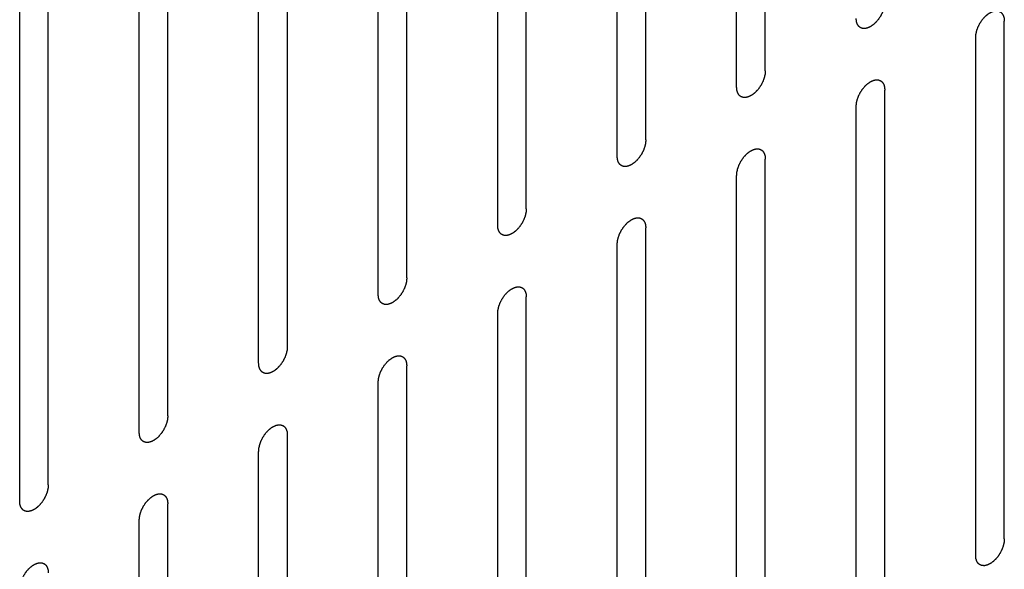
# Model space of a CAD drawing. Header units: inches. Extents: x 5 to 265, y 5 to 171.
# Tile 162 of 212: x 198.47 to 200.3, y 140.74 to 141.76. Entities that reach past the tile are written whole.
import ezdxf

# ---------------------------------------------------------------- set-up
doc = ezdxf.new("R2010")
doc.units = ezdxf.units.IN
doc.header["$LTSCALE"] = 14.96
doc.header["$MEASUREMENT"] = 0
doc.layers.get('0').update_dxf_attribs({"linetype": 'CONTINUOUS'})

msp = doc.modelspace()

# ---------------------------------------------------------------- linework, layer by layer
at = {"color": 7, "linetype": 'Continuous'}
for p, q in [((199.8558, 141.6638), (199.8558, 142.6232)), ((199.8027, 141.6332), (199.8027, 142.5926)), ((199.6344, 141.5361), (199.6344, 142.4955)), ((199.5814, 141.5054), (199.5814, 142.4648)), ((199.4131, 141.4083), (199.4131, 142.3677)), ((199.3601, 141.3777), (199.3601, 142.3371)), ((199.1918, 141.2805), (199.1918, 142.2399)), ((199.1388, 141.2499), (199.1388, 142.2093)), ((198.9705, 141.1527), (198.9705, 142.1121)), ((198.9174, 141.1221), (198.9174, 142.0815)), ((198.7492, 141.0249), (198.7492, 141.9843)), ((198.6961, 140.9943), (198.6961, 141.9537)), ((198.5278, 140.8972), (198.5278, 141.8566)), ((198.4748, 140.8665), (198.4748, 141.8259)), ((200.2984, 140.7967), (200.2984, 141.7561)), ((200.2454, 140.7661), (200.2454, 141.7255)), ((200.0771, 140.6689), (200.0771, 141.6283)), ((200.0241, 140.6383), (200.0241, 141.5977)), ((199.8558, 140.5412), (199.8558, 141.5005)), ((199.8027, 140.5105), (199.8027, 141.4699)), ((199.6344, 140.4134), (199.6344, 141.3728)), ((199.5814, 140.3828), (199.5814, 141.3421)), ((199.4131, 140.2856), (199.4131, 141.245)), ((199.3601, 140.255), (199.3601, 141.2144)), ((199.1918, 140.1578), (199.1918, 141.1172)), ((199.1388, 140.1272), (199.1388, 141.0866)), ((198.9705, 140.03), (198.9705, 140.9894)), ((198.9174, 139.9994), (198.9174, 140.9588)), ((198.7492, 139.9022), (198.7492, 140.8616)), ((198.6961, 139.8716), (198.6961, 140.831))]:
    msp.add_line(p, q, dxfattribs=at)
for points in [[(200.0771, 141.7916), (200.0771, 141.7911), (200.077, 141.7901), (200.0768, 141.7885), (200.0767, 141.7872), (200.0767, 141.7863), (200.0766, 141.7858), (200.0766, 141.7854), (200.0765, 141.785), (200.0764, 141.7844), (200.0762, 141.7835), (200.0758, 141.7821), (200.0755, 141.7807), (200.0753, 141.7798), (200.0752, 141.7792), (200.0751, 141.7788), (200.0749, 141.7784), (200.0747, 141.7778), (200.0744, 141.7769), (200.0739, 141.7755), (200.0734, 141.7741), (200.073, 141.7731), (200.0728, 141.7725), (200.0727, 141.7721), (200.0725, 141.7717), (200.0722, 141.7712), (200.0717, 141.7702), (200.071, 141.7688), (200.0703, 141.7674), (200.0698, 141.7665), (200.0695, 141.7659), (200.0693, 141.7655), (200.0691, 141.7651), (200.0687, 141.7646), (200.0682, 141.7637), (200.0673, 141.7624), (200.0665, 141.7612), (200.0659, 141.7603), (200.0656, 141.7598), (200.0653, 141.7594), (200.065, 141.759), (200.0647, 141.7586), (200.064, 141.7578), (200.063, 141.7567), (200.0621, 141.7555), (200.0614, 141.7547), (200.0611, 141.7543), (200.0608, 141.7539), (200.0605, 141.7536), (200.06, 141.7533), (200.0593, 141.7526), (200.0583, 141.7516), (200.0573, 141.7507), (200.0565, 141.75), (200.0561, 141.7496), (200.0558, 141.7493), (200.0555, 141.7491), (200.0551, 141.7488), (200.0543, 141.7483), (200.0532, 141.7475), (200.0521, 141.7468), (200.0513, 141.7462), (200.0509, 141.7459), (200.0506, 141.7457), (200.0503, 141.7456), (200.0498, 141.7453), (200.0491, 141.745), (200.048, 141.7445), (200.0469, 141.744), (200.0462, 141.7437), (200.0458, 141.7435), (200.0454, 141.7433), (200.0451, 141.7432), (200.0447, 141.7431), (200.044, 141.743), (200.0429, 141.7427), (200.0419, 141.7425), (200.0412, 141.7423), (200.0408, 141.7422), (200.0405, 141.7421), (200.0402, 141.7422), (200.0398, 141.7422), (200.0391, 141.7422), (200.0382, 141.7423), (200.0372, 141.7423), (200.0366, 141.7423), (200.0362, 141.7423), (200.0359, 141.7423), (200.0357, 141.7424), (200.0353, 141.7426), (200.0347, 141.7428), (200.0339, 141.7431), (200.033, 141.7434), (200.0324, 141.7436), (200.0321, 141.7438), (200.0318, 141.7438), (200.0316, 141.744), (200.0313, 141.7442), (200.0309, 141.7446), (200.0302, 141.7452), (200.0295, 141.7458), (200.029, 141.7462), (200.0288, 141.7464), (200.0285, 141.7465), (200.0284, 141.7468), (200.0282, 141.7471), (200.0278, 141.7477), (200.0273, 141.7485), (200.0268, 141.7493), (200.0265, 141.7498), (200.0263, 141.7502), (200.0261, 141.7504), (200.026, 141.7507), (200.0259, 141.7511), (200.0257, 141.7518), (200.0253, 141.7528), (200.025, 141.7538), (200.0248, 141.7545), (200.0247, 141.755), (200.0246, 141.7552), (200.0246, 141.7556), (200.0245, 141.7561), (200.0244, 141.7569), (200.0243, 141.7581), (200.0242, 141.7596), (200.0241, 141.7605), (200.0241, 141.761)], [(200.2454, 141.7255), (200.2454, 141.726), (200.2455, 141.727), (200.2456, 141.7286), (200.2457, 141.7299), (200.2458, 141.7308), (200.2459, 141.7313), (200.2459, 141.7317), (200.246, 141.7321), (200.2461, 141.7327), (200.2463, 141.7336), (200.2466, 141.735), (200.247, 141.7364), (200.2472, 141.7373), (200.2473, 141.7379), (200.2474, 141.7383), (200.2475, 141.7387), (200.2477, 141.7393), (200.2481, 141.7403), (200.2486, 141.7416), (200.2491, 141.743), (200.2495, 141.744), (200.2497, 141.7446), (200.2498, 141.745), (200.25, 141.7454), (200.2503, 141.746), (200.2508, 141.7469), (200.2515, 141.7483), (200.2522, 141.7497), (200.2527, 141.7507), (200.2529, 141.7512), (200.2531, 141.7516), (200.2534, 141.752), (200.2537, 141.7525), (200.2543, 141.7534), (200.2552, 141.7547), (200.256, 141.7559), (200.2566, 141.7568), (200.2569, 141.7573), (200.2571, 141.7577), (200.2574, 141.7581), (200.2578, 141.7585), (200.2585, 141.7593), (200.2594, 141.7605), (200.2604, 141.7616), (200.261, 141.7624), (200.2614, 141.7628), (200.2617, 141.7632), (200.262, 141.7635), (200.2624, 141.7639), (200.2632, 141.7645), (200.2642, 141.7655), (200.2652, 141.7664), (200.2659, 141.7671), (200.2664, 141.7675), (200.2667, 141.7678), (200.267, 141.768), (200.2674, 141.7683), (200.2682, 141.7688), (200.2693, 141.7696), (200.2704, 141.7704), (200.2711, 141.7709), (200.2716, 141.7712), (200.2719, 141.7714), (200.2722, 141.7716), (200.2727, 141.7718), (200.2734, 141.7721), (200.2745, 141.7726), (200.2755, 141.7731), (200.2763, 141.7735), (200.2767, 141.7736), (200.2771, 141.7738), (200.2774, 141.7739), (200.2778, 141.774), (200.2785, 141.7741), (200.2795, 141.7744), (200.2806, 141.7746), (200.2813, 141.7748), (200.2817, 141.7749), (200.282, 141.775), (200.2823, 141.7749), (200.2827, 141.7749), (200.2833, 141.7749), (200.2843, 141.7749), (200.2852, 141.7748), (200.2859, 141.7748), (200.2863, 141.7748), (200.2866, 141.7748), (200.2868, 141.7747), (200.2872, 141.7746), (200.2878, 141.7743), (200.2886, 141.774), (200.2895, 141.7737), (200.2901, 141.7735), (200.2904, 141.7734), (200.2907, 141.7733), (200.2909, 141.7731), (200.2911, 141.7729), (200.2916, 141.7725), (200.2923, 141.7719), (200.293, 141.7713), (200.2935, 141.7709), (200.2937, 141.7707), (200.294, 141.7706), (200.2941, 141.7703), (200.2943, 141.77), (200.2946, 141.7694), (200.2952, 141.7686), (200.2957, 141.7678), (200.296, 141.7673), (200.2962, 141.7669), (200.2964, 141.7667), (200.2965, 141.7664), (200.2966, 141.766), (200.2968, 141.7653), (200.2971, 141.7643), (200.2975, 141.7633), (200.2977, 141.7626), (200.2978, 141.7622), (200.2979, 141.7619), (200.2979, 141.7615), (200.298, 141.761), (200.298, 141.7602), (200.2982, 141.759), (200.2983, 141.7575), (200.2984, 141.7566), (200.2984, 141.7561)], [(199.8558, 141.6638), (199.8557, 141.6633), (199.8556, 141.6623), (199.8555, 141.6607), (199.8554, 141.6594), (199.8553, 141.6585), (199.8553, 141.658), (199.8553, 141.6576), (199.8552, 141.6572), (199.8551, 141.6566), (199.8548, 141.6557), (199.8545, 141.6543), (199.8542, 141.6529), (199.854, 141.652), (199.8539, 141.6514), (199.8538, 141.651), (199.8536, 141.6506), (199.8534, 141.65), (199.8531, 141.6491), (199.8526, 141.6477), (199.852, 141.6463), (199.8517, 141.6453), (199.8515, 141.6448), (199.8514, 141.6443), (199.8511, 141.6439), (199.8509, 141.6434), (199.8504, 141.6424), (199.8497, 141.641), (199.849, 141.6396), (199.8485, 141.6387), (199.8482, 141.6381), (199.848, 141.6377), (199.8478, 141.6373), (199.8474, 141.6368), (199.8468, 141.6359), (199.846, 141.6347), (199.8452, 141.6334), (199.8446, 141.6325), (199.8443, 141.632), (199.844, 141.6316), (199.8437, 141.6313), (199.8433, 141.6308), (199.8427, 141.63), (199.8417, 141.6289), (199.8408, 141.6277), (199.8401, 141.6269), (199.8397, 141.6265), (199.8395, 141.6261), (199.8391, 141.6259), (199.8387, 141.6255), (199.838, 141.6248), (199.837, 141.6238), (199.8359, 141.6229), (199.8352, 141.6222), (199.8348, 141.6218), (199.8345, 141.6215), (199.8342, 141.6213), (199.8337, 141.621), (199.833, 141.6205), (199.8319, 141.6197), (199.8308, 141.619), (199.83, 141.6184), (199.8296, 141.6181), (199.8293, 141.6179), (199.8289, 141.6178), (199.8285, 141.6176), (199.8278, 141.6172), (199.8267, 141.6167), (199.8256, 141.6162), (199.8249, 141.6159), (199.8244, 141.6157), (199.8241, 141.6155), (199.8238, 141.6155), (199.8234, 141.6154), (199.8227, 141.6152), (199.8216, 141.615), (199.8206, 141.6147), (199.8199, 141.6146), (199.8195, 141.6145), (199.8191, 141.6144), (199.8189, 141.6144), (199.8185, 141.6144), (199.8178, 141.6144), (199.8169, 141.6145), (199.8159, 141.6145), (199.8152, 141.6145), (199.8149, 141.6146), (199.8146, 141.6145), (199.8143, 141.6147), (199.814, 141.6148), (199.8134, 141.615), (199.8125, 141.6153), (199.8117, 141.6156), (199.8111, 141.6158), (199.8108, 141.616), (199.8105, 141.616), (199.8103, 141.6162), (199.81, 141.6165), (199.8095, 141.6169), (199.8089, 141.6174), (199.8082, 141.618), (199.8077, 141.6184), (199.8074, 141.6186), (199.8072, 141.6188), (199.8071, 141.619), (199.8069, 141.6193), (199.8065, 141.6199), (199.806, 141.6207), (199.8055, 141.6215), (199.8051, 141.6221), (199.8049, 141.6224), (199.8048, 141.6226), (199.8047, 141.6229), (199.8046, 141.6233), (199.8043, 141.624), (199.804, 141.6251), (199.8037, 141.6261), (199.8035, 141.6268), (199.8034, 141.6272), (199.8032, 141.6275), (199.8032, 141.6278), (199.8032, 141.6283), (199.8031, 141.6292), (199.803, 141.6303), (199.8029, 141.6318), (199.8028, 141.6327), (199.8027, 141.6332)], [(200.0241, 141.5977), (200.0241, 141.5982), (200.0242, 141.5993), (200.0243, 141.6008), (200.0244, 141.6021), (200.0245, 141.603), (200.0245, 141.6036), (200.0245, 141.6039), (200.0247, 141.6044), (200.0248, 141.6049), (200.025, 141.6059), (200.0253, 141.6072), (200.0256, 141.6086), (200.0258, 141.6096), (200.026, 141.6101), (200.026, 141.6105), (200.0262, 141.6109), (200.0264, 141.6115), (200.0268, 141.6125), (200.0273, 141.6139), (200.0278, 141.6153), (200.0281, 141.6162), (200.0283, 141.6168), (200.0285, 141.6172), (200.0287, 141.6176), (200.029, 141.6182), (200.0295, 141.6191), (200.0302, 141.6205), (200.0309, 141.6219), (200.0313, 141.6229), (200.0316, 141.6234), (200.0318, 141.6238), (200.0321, 141.6242), (200.0324, 141.6247), (200.033, 141.6256), (200.0338, 141.6269), (200.0347, 141.6282), (200.0352, 141.6291), (200.0356, 141.6296), (200.0358, 141.63), (200.0361, 141.6303), (200.0365, 141.6307), (200.0372, 141.6315), (200.0381, 141.6327), (200.0391, 141.6338), (200.0397, 141.6346), (200.0401, 141.6351), (200.0404, 141.6354), (200.0407, 141.6357), (200.0411, 141.6361), (200.0418, 141.6367), (200.0429, 141.6377), (200.0439, 141.6387), (200.0446, 141.6393), (200.045, 141.6397), (200.0453, 141.64), (200.0457, 141.6402), (200.0461, 141.6405), (200.0469, 141.6411), (200.048, 141.6418), (200.049, 141.6426), (200.0498, 141.6431), (200.0502, 141.6434), (200.0506, 141.6437), (200.0509, 141.6438), (200.0513, 141.644), (200.0521, 141.6443), (200.0532, 141.6448), (200.0542, 141.6453), (200.055, 141.6457), (200.0554, 141.6459), (200.0557, 141.646), (200.056, 141.6461), (200.0565, 141.6462), (200.0572, 141.6464), (200.0582, 141.6466), (200.0592, 141.6468), (200.06, 141.647), (200.0604, 141.6471), (200.0607, 141.6472), (200.061, 141.6471), (200.0613, 141.6471), (200.062, 141.6471), (200.063, 141.6471), (200.0639, 141.647), (200.0646, 141.647), (200.065, 141.647), (200.0653, 141.647), (200.0655, 141.6469), (200.0658, 141.6468), (200.0664, 141.6465), (200.0673, 141.6462), (200.0681, 141.6459), (200.0687, 141.6457), (200.0691, 141.6456), (200.0693, 141.6455), (200.0695, 141.6453), (200.0698, 141.6451), (200.0703, 141.6447), (200.071, 141.6441), (200.0717, 141.6436), (200.0721, 141.6432), (200.0724, 141.6429), (200.0726, 141.6428), (200.0728, 141.6425), (200.073, 141.6422), (200.0733, 141.6416), (200.0738, 141.6408), (200.0743, 141.64), (200.0747, 141.6395), (200.0749, 141.6392), (200.0751, 141.6389), (200.0751, 141.6386), (200.0753, 141.6382), (200.0755, 141.6375), (200.0758, 141.6365), (200.0761, 141.6355), (200.0764, 141.6348), (200.0765, 141.6344), (200.0766, 141.6341), (200.0766, 141.6337), (200.0767, 141.6332), (200.0767, 141.6324), (200.0768, 141.6312), (200.077, 141.6298), (200.0771, 141.6288), (200.0771, 141.6283)], [(199.6344, 141.5361), (199.6344, 141.5355), (199.6343, 141.5345), (199.6342, 141.5329), (199.6341, 141.5316), (199.634, 141.5307), (199.634, 141.5302), (199.634, 141.5298), (199.6338, 141.5294), (199.6337, 141.5289), (199.6335, 141.5279), (199.6332, 141.5265), (199.6329, 141.5252), (199.6327, 141.5242), (199.6325, 141.5237), (199.6325, 141.5232), (199.6323, 141.5228), (199.6321, 141.5223), (199.6317, 141.5213), (199.6312, 141.5199), (199.6307, 141.5185), (199.6304, 141.5175), (199.6302, 141.517), (199.63, 141.5166), (199.6298, 141.5161), (199.6295, 141.5156), (199.629, 141.5146), (199.6283, 141.5132), (199.6277, 141.5119), (199.6272, 141.5109), (199.6269, 141.5103), (199.6267, 141.5099), (199.6264, 141.5095), (199.6261, 141.509), (199.6255, 141.5081), (199.6247, 141.5069), (199.6238, 141.5056), (199.6233, 141.5047), (199.6229, 141.5042), (199.6227, 141.5038), (199.6224, 141.5035), (199.622, 141.503), (199.6214, 141.5022), (199.6204, 141.5011), (199.6195, 141.5), (199.6188, 141.4992), (199.6184, 141.4987), (199.6181, 141.4984), (199.6178, 141.4981), (199.6174, 141.4977), (199.6167, 141.497), (199.6156, 141.4961), (199.6146, 141.4951), (199.6139, 141.4944), (199.6135, 141.4941), (199.6132, 141.4937), (199.6128, 141.4935), (199.6124, 141.4932), (199.6116, 141.4927), (199.6106, 141.4919), (199.6095, 141.4912), (199.6087, 141.4907), (199.6083, 141.4904), (199.6079, 141.4901), (199.6076, 141.49), (199.6072, 141.4898), (199.6064, 141.4894), (199.6054, 141.4889), (199.6043, 141.4884), (199.6035, 141.4881), (199.6031, 141.4879), (199.6028, 141.4877), (199.6025, 141.4877), (199.6021, 141.4876), (199.6013, 141.4874), (199.6003, 141.4872), (199.5993, 141.4869), (199.5985, 141.4868), (199.5981, 141.4867), (199.5978, 141.4866), (199.5975, 141.4866), (199.5972, 141.4866), (199.5965, 141.4867), (199.5955, 141.4867), (199.5946, 141.4867), (199.5939, 141.4868), (199.5935, 141.4868), (199.5932, 141.4868), (199.593, 141.4869), (199.5927, 141.487), (199.5921, 141.4872), (199.5912, 141.4875), (199.5904, 141.4878), (199.5898, 141.4881), (199.5894, 141.4882), (199.5892, 141.4883), (199.589, 141.4885), (199.5887, 141.4887), (199.5882, 141.4891), (199.5875, 141.4896), (199.5869, 141.4902), (199.5864, 141.4906), (199.5861, 141.4908), (199.5859, 141.491), (199.5857, 141.4912), (199.5855, 141.4916), (199.5852, 141.4921), (199.5847, 141.4929), (199.5842, 141.4937), (199.5838, 141.4943), (199.5836, 141.4946), (199.5834, 141.4948), (199.5834, 141.4952), (199.5832, 141.4956), (199.583, 141.4963), (199.5827, 141.4973), (199.5824, 141.4983), (199.5822, 141.499), (199.582, 141.4994), (199.5819, 141.4997), (199.5819, 141.5001), (199.5819, 141.5005), (199.5818, 141.5014), (199.5817, 141.5026), (199.5815, 141.504), (199.5815, 141.505), (199.5814, 141.5054)], [(199.8027, 141.4699), (199.8028, 141.4704), (199.8029, 141.4715), (199.803, 141.473), (199.8031, 141.4743), (199.8032, 141.4753), (199.8032, 141.4758), (199.8032, 141.4762), (199.8033, 141.4766), (199.8035, 141.4771), (199.8037, 141.4781), (199.804, 141.4795), (199.8043, 141.4808), (199.8045, 141.4818), (199.8046, 141.4823), (199.8047, 141.4827), (199.8049, 141.4832), (199.8051, 141.4837), (199.8054, 141.4847), (199.806, 141.4861), (199.8065, 141.4875), (199.8068, 141.4885), (199.807, 141.489), (199.8072, 141.4894), (199.8074, 141.4898), (199.8077, 141.4904), (199.8081, 141.4914), (199.8088, 141.4927), (199.8095, 141.4941), (199.81, 141.4951), (199.8103, 141.4956), (199.8105, 141.4961), (199.8108, 141.4964), (199.8111, 141.497), (199.8117, 141.4978), (199.8125, 141.4991), (199.8133, 141.5004), (199.8139, 141.5013), (199.8143, 141.5018), (199.8145, 141.5022), (199.8148, 141.5025), (199.8152, 141.503), (199.8158, 141.5038), (199.8168, 141.5049), (199.8177, 141.506), (199.8184, 141.5068), (199.8188, 141.5073), (199.8191, 141.5076), (199.8194, 141.5079), (199.8198, 141.5083), (199.8205, 141.509), (199.8215, 141.5099), (199.8226, 141.5109), (199.8233, 141.5116), (199.8237, 141.5119), (199.824, 141.5122), (199.8243, 141.5124), (199.8248, 141.5128), (199.8255, 141.5133), (199.8266, 141.514), (199.8277, 141.5148), (199.8285, 141.5153), (199.8289, 141.5156), (199.8293, 141.5159), (199.8296, 141.516), (199.83, 141.5162), (199.8308, 141.5165), (199.8318, 141.517), (199.8329, 141.5175), (199.8337, 141.5179), (199.8341, 141.5181), (199.8344, 141.5183), (199.8347, 141.5183), (199.8351, 141.5184), (199.8358, 141.5186), (199.8369, 141.5188), (199.8379, 141.519), (199.8386, 141.5192), (199.839, 141.5193), (199.8394, 141.5194), (199.8396, 141.5194), (199.84, 141.5194), (199.8407, 141.5193), (199.8416, 141.5193), (199.8426, 141.5193), (199.8433, 141.5192), (199.8436, 141.5192), (199.8439, 141.5192), (199.8442, 141.5191), (199.8445, 141.519), (199.8451, 141.5188), (199.846, 141.5185), (199.8468, 141.5181), (199.8474, 141.5179), (199.8477, 141.5178), (199.848, 141.5177), (199.8482, 141.5175), (199.8485, 141.5173), (199.849, 141.5169), (199.8496, 141.5164), (199.8503, 141.5158), (199.8508, 141.5154), (199.8511, 141.5152), (199.8513, 141.515), (199.8514, 141.5147), (199.8516, 141.5144), (199.852, 141.5139), (199.8525, 141.5131), (199.853, 141.5123), (199.8534, 141.5117), (199.8536, 141.5114), (199.8538, 141.5112), (199.8538, 141.5108), (199.854, 141.5104), (199.8542, 141.5097), (199.8545, 141.5087), (199.8548, 141.5077), (199.855, 141.507), (199.8551, 141.5066), (199.8553, 141.5063), (199.8553, 141.5059), (199.8553, 141.5055), (199.8554, 141.5046), (199.8555, 141.5034), (199.8556, 141.502), (199.8557, 141.501), (199.8558, 141.5005)], [(199.4131, 141.4083), (199.4131, 141.4078), (199.413, 141.4067), (199.4129, 141.4052), (199.4128, 141.4039), (199.4127, 141.403), (199.4126, 141.4024), (199.4126, 141.402), (199.4125, 141.4016), (199.4124, 141.4011), (199.4122, 141.4001), (199.4119, 141.3988), (199.4116, 141.3974), (199.4113, 141.3964), (199.4112, 141.3959), (199.4111, 141.3955), (199.411, 141.395), (199.4108, 141.3945), (199.4104, 141.3935), (199.4099, 141.3921), (199.4094, 141.3907), (199.4091, 141.3898), (199.4088, 141.3892), (199.4087, 141.3888), (199.4085, 141.3884), (199.4082, 141.3878), (199.4077, 141.3868), (199.407, 141.3855), (199.4063, 141.3841), (199.4058, 141.3831), (199.4056, 141.3826), (199.4054, 141.3821), (199.4051, 141.3818), (199.4048, 141.3813), (199.4042, 141.3804), (199.4034, 141.3791), (199.4025, 141.3778), (199.4019, 141.3769), (199.4016, 141.3764), (199.4014, 141.376), (199.4011, 141.3757), (199.4007, 141.3752), (199.4, 141.3745), (199.3991, 141.3733), (199.3981, 141.3722), (199.3975, 141.3714), (199.3971, 141.3709), (199.3968, 141.3706), (199.3965, 141.3703), (199.3961, 141.3699), (199.3954, 141.3692), (199.3943, 141.3683), (199.3933, 141.3673), (199.3926, 141.3667), (199.3922, 141.3663), (199.3919, 141.366), (199.3915, 141.3658), (199.3911, 141.3655), (199.3903, 141.3649), (199.3892, 141.3642), (199.3881, 141.3634), (199.3874, 141.3629), (199.3869, 141.3626), (199.3866, 141.3623), (199.3863, 141.3622), (199.3859, 141.362), (199.3851, 141.3617), (199.384, 141.3612), (199.383, 141.3607), (199.3822, 141.3603), (199.3818, 141.3601), (199.3815, 141.3599), (199.3811, 141.3599), (199.3807, 141.3598), (199.38, 141.3596), (199.379, 141.3594), (199.3779, 141.3592), (199.3772, 141.359), (199.3768, 141.3589), (199.3765, 141.3588), (199.3762, 141.3588), (199.3758, 141.3589), (199.3752, 141.3589), (199.3742, 141.3589), (199.3733, 141.359), (199.3726, 141.359), (199.3722, 141.359), (199.3719, 141.359), (199.3717, 141.3591), (199.3713, 141.3592), (199.3707, 141.3594), (199.3699, 141.3597), (199.369, 141.3601), (199.3684, 141.3603), (199.3681, 141.3604), (199.3678, 141.3605), (199.3677, 141.3607), (199.3674, 141.3609), (199.3669, 141.3613), (199.3662, 141.3619), (199.3655, 141.3624), (199.365, 141.3628), (199.3648, 141.3631), (199.3646, 141.3632), (199.3644, 141.3635), (199.3642, 141.3638), (199.3639, 141.3643), (199.3633, 141.3651), (199.3628, 141.366), (199.3625, 141.3665), (199.3623, 141.3668), (199.3621, 141.3671), (199.362, 141.3674), (199.3619, 141.3678), (199.3617, 141.3685), (199.3614, 141.3695), (199.3611, 141.3705), (199.3608, 141.3712), (199.3607, 141.3716), (199.3606, 141.3719), (199.3606, 141.3723), (199.3605, 141.3727), (199.3605, 141.3736), (199.3604, 141.3748), (199.3602, 141.3762), (199.3601, 141.3772), (199.3601, 141.3777)], [(199.5814, 141.3421), (199.5815, 141.3427), (199.5815, 141.3437), (199.5817, 141.3453), (199.5818, 141.3466), (199.5818, 141.3475), (199.5819, 141.348), (199.5819, 141.3484), (199.582, 141.3488), (199.5821, 141.3493), (199.5824, 141.3503), (199.5827, 141.3517), (199.583, 141.353), (199.5832, 141.354), (199.5833, 141.3546), (199.5834, 141.355), (199.5836, 141.3554), (199.5838, 141.3559), (199.5841, 141.3569), (199.5846, 141.3583), (199.5851, 141.3597), (199.5855, 141.3607), (199.5857, 141.3612), (199.5858, 141.3616), (199.5861, 141.3621), (199.5863, 141.3626), (199.5868, 141.3636), (199.5875, 141.365), (199.5882, 141.3663), (199.5887, 141.3673), (199.589, 141.3679), (199.5892, 141.3683), (199.5894, 141.3687), (199.5898, 141.3692), (199.5903, 141.3701), (199.5912, 141.3713), (199.592, 141.3726), (199.5926, 141.3735), (199.5929, 141.374), (199.5932, 141.3744), (199.5935, 141.3747), (199.5938, 141.3752), (199.5945, 141.376), (199.5955, 141.3771), (199.5964, 141.3782), (199.5971, 141.379), (199.5975, 141.3795), (199.5977, 141.3799), (199.5981, 141.3801), (199.5985, 141.3805), (199.5992, 141.3812), (199.6002, 141.3821), (199.6012, 141.3831), (199.602, 141.3838), (199.6024, 141.3841), (199.6027, 141.3845), (199.603, 141.3847), (199.6035, 141.385), (199.6042, 141.3855), (199.6053, 141.3863), (199.6064, 141.387), (199.6072, 141.3875), (199.6076, 141.3878), (199.6079, 141.3881), (199.6083, 141.3882), (199.6087, 141.3884), (199.6094, 141.3888), (199.6105, 141.3893), (199.6116, 141.3898), (199.6123, 141.3901), (199.6128, 141.3903), (199.6131, 141.3905), (199.6134, 141.3905), (199.6138, 141.3906), (199.6145, 141.3908), (199.6156, 141.391), (199.6166, 141.3913), (199.6173, 141.3914), (199.6177, 141.3915), (199.618, 141.3916), (199.6183, 141.3916), (199.6187, 141.3916), (199.6194, 141.3915), (199.6203, 141.3915), (199.6213, 141.3915), (199.6219, 141.3915), (199.6223, 141.3914), (199.6226, 141.3915), (199.6229, 141.3913), (199.6232, 141.3912), (199.6238, 141.391), (199.6246, 141.3907), (199.6255, 141.3904), (199.6261, 141.3902), (199.6264, 141.39), (199.6267, 141.39), (199.6269, 141.3898), (199.6272, 141.3895), (199.6276, 141.3891), (199.6283, 141.3886), (199.629, 141.388), (199.6295, 141.3876), (199.6298, 141.3874), (199.63, 141.3872), (199.6301, 141.387), (199.6303, 141.3866), (199.6307, 141.3861), (199.6312, 141.3853), (199.6317, 141.3845), (199.6321, 141.3839), (199.6323, 141.3836), (199.6324, 141.3834), (199.6325, 141.383), (199.6326, 141.3826), (199.6329, 141.3819), (199.6332, 141.3809), (199.6335, 141.3799), (199.6337, 141.3792), (199.6338, 141.3788), (199.6339, 141.3785), (199.634, 141.3781), (199.634, 141.3777), (199.6341, 141.3768), (199.6342, 141.3756), (199.6343, 141.3742), (199.6344, 141.3732), (199.6344, 141.3728)], [(199.1918, 141.2805), (199.1918, 141.28), (199.1917, 141.2789), (199.1915, 141.2774), (199.1914, 141.2761), (199.1914, 141.2752), (199.1913, 141.2747), (199.1913, 141.2743), (199.1912, 141.2738), (199.1911, 141.2733), (199.1909, 141.2723), (199.1905, 141.271), (199.1902, 141.2696), (199.19, 141.2686), (199.1899, 141.2681), (199.1898, 141.2677), (199.1896, 141.2673), (199.1894, 141.2667), (199.1891, 141.2657), (199.1886, 141.2643), (199.1881, 141.2629), (199.1877, 141.262), (199.1875, 141.2614), (199.1874, 141.261), (199.1872, 141.2606), (199.1869, 141.26), (199.1864, 141.2591), (199.1857, 141.2577), (199.185, 141.2563), (199.1845, 141.2553), (199.1842, 141.2548), (199.184, 141.2544), (199.1838, 141.254), (199.1835, 141.2535), (199.1829, 141.2526), (199.182, 141.2513), (199.1812, 141.25), (199.1806, 141.2492), (199.1803, 141.2486), (199.18, 141.2483), (199.1797, 141.2479), (199.1794, 141.2475), (199.1787, 141.2467), (199.1778, 141.2455), (199.1768, 141.2444), (199.1761, 141.2436), (199.1758, 141.2432), (199.1755, 141.2428), (199.1752, 141.2425), (199.1748, 141.2421), (199.174, 141.2415), (199.173, 141.2405), (199.172, 141.2395), (199.1712, 141.2389), (199.1708, 141.2385), (199.1705, 141.2382), (199.1702, 141.238), (199.1698, 141.2377), (199.169, 141.2371), (199.1679, 141.2364), (199.1668, 141.2356), (199.166, 141.2351), (199.1656, 141.2348), (199.1653, 141.2346), (199.165, 141.2344), (199.1645, 141.2342), (199.1638, 141.2339), (199.1627, 141.2334), (199.1616, 141.2329), (199.1609, 141.2325), (199.1605, 141.2323), (199.1601, 141.2322), (199.1598, 141.2321), (199.1594, 141.232), (199.1587, 141.2319), (199.1577, 141.2316), (199.1566, 141.2314), (199.1559, 141.2312), (199.1555, 141.2311), (199.1552, 141.231), (199.1549, 141.2311), (199.1545, 141.2311), (199.1538, 141.2311), (199.1529, 141.2311), (199.1519, 141.2312), (199.1513, 141.2312), (199.1509, 141.2312), (199.1506, 141.2312), (199.1504, 141.2313), (199.15, 141.2314), (199.1494, 141.2317), (199.1486, 141.232), (199.1477, 141.2323), (199.1471, 141.2325), (199.1468, 141.2326), (199.1465, 141.2327), (199.1463, 141.2329), (199.1461, 141.2331), (199.1456, 141.2335), (199.1449, 141.2341), (199.1442, 141.2346), (199.1437, 141.235), (199.1435, 141.2353), (199.1432, 141.2354), (199.1431, 141.2357), (199.1429, 141.236), (199.1425, 141.2366), (199.142, 141.2374), (199.1415, 141.2382), (199.1412, 141.2387), (199.141, 141.2391), (199.1408, 141.2393), (199.1407, 141.2396), (199.1406, 141.24), (199.1404, 141.2407), (199.14, 141.2417), (199.1397, 141.2427), (199.1395, 141.2434), (199.1394, 141.2438), (199.1393, 141.2441), (199.1393, 141.2445), (199.1392, 141.245), (199.1391, 141.2458), (199.139, 141.247), (199.1389, 141.2484), (199.1388, 141.2494), (199.1388, 141.2499)], [(199.3601, 141.2144), (199.3601, 141.2149), (199.3602, 141.2159), (199.3603, 141.2175), (199.3605, 141.2188), (199.3605, 141.2197), (199.3606, 141.2202), (199.3606, 141.2206), (199.3607, 141.221), (199.3608, 141.2216), (199.361, 141.2225), (199.3613, 141.2239), (199.3617, 141.2253), (199.3619, 141.2262), (199.362, 141.2268), (199.3621, 141.2272), (199.3622, 141.2276), (199.3624, 141.2282), (199.3628, 141.2291), (199.3633, 141.2305), (199.3638, 141.2319), (199.3642, 141.2329), (199.3644, 141.2334), (199.3645, 141.2339), (199.3647, 141.2343), (199.365, 141.2348), (199.3655, 141.2358), (199.3662, 141.2372), (199.3669, 141.2386), (199.3674, 141.2395), (199.3677, 141.2401), (199.3678, 141.2405), (199.3681, 141.2409), (199.3684, 141.2414), (199.369, 141.2423), (199.3699, 141.2435), (199.3707, 141.2448), (199.3713, 141.2457), (199.3716, 141.2462), (199.3718, 141.2466), (199.3721, 141.2469), (199.3725, 141.2474), (199.3732, 141.2482), (199.3741, 141.2493), (199.3751, 141.2505), (199.3758, 141.2513), (199.3761, 141.2517), (199.3764, 141.2521), (199.3767, 141.2523), (199.3771, 141.2527), (199.3779, 141.2534), (199.3789, 141.2544), (199.3799, 141.2553), (199.3806, 141.256), (199.3811, 141.2564), (199.3814, 141.2567), (199.3817, 141.2569), (199.3821, 141.2572), (199.3829, 141.2577), (199.384, 141.2585), (199.3851, 141.2592), (199.3858, 141.2598), (199.3863, 141.2601), (199.3866, 141.2603), (199.3869, 141.2604), (199.3874, 141.2606), (199.3881, 141.261), (199.3892, 141.2615), (199.3903, 141.262), (199.391, 141.2623), (199.3914, 141.2625), (199.3918, 141.2627), (199.3921, 141.2627), (199.3925, 141.2629), (199.3932, 141.263), (199.3942, 141.2632), (199.3953, 141.2635), (199.396, 141.2637), (199.3964, 141.2637), (199.3967, 141.2638), (199.397, 141.2638), (199.3974, 141.2638), (199.398, 141.2638), (199.399, 141.2637), (199.3999, 141.2637), (199.4006, 141.2637), (199.401, 141.2637), (199.4013, 141.2637), (199.4015, 141.2635), (199.4019, 141.2634), (199.4025, 141.2632), (199.4033, 141.2629), (199.4042, 141.2626), (199.4048, 141.2624), (199.4051, 141.2622), (199.4054, 141.2622), (199.4056, 141.262), (199.4058, 141.2618), (199.4063, 141.2614), (199.407, 141.2608), (199.4077, 141.2602), (199.4082, 141.2598), (199.4084, 141.2596), (199.4087, 141.2594), (199.4088, 141.2592), (199.409, 141.2589), (199.4094, 141.2583), (199.4099, 141.2575), (199.4104, 141.2567), (199.4107, 141.2561), (199.4109, 141.2558), (199.4111, 141.2556), (199.4112, 141.2553), (199.4113, 141.2549), (199.4115, 141.2542), (199.4118, 141.2532), (199.4122, 141.2521), (199.4124, 141.2514), (199.4125, 141.251), (199.4126, 141.2507), (199.4126, 141.2504), (199.4127, 141.2499), (199.4128, 141.2491), (199.4129, 141.2479), (199.413, 141.2464), (199.4131, 141.2455), (199.4131, 141.245)], [(198.9705, 141.1527), (198.9704, 141.1522), (198.9704, 141.1512), (198.9702, 141.1496), (198.9701, 141.1483), (198.97, 141.1474), (198.97, 141.1469), (198.97, 141.1465), (198.9699, 141.1461), (198.9698, 141.1455), (198.9695, 141.1446), (198.9692, 141.1432), (198.9689, 141.1418), (198.9687, 141.1409), (198.9686, 141.1403), (198.9685, 141.1399), (198.9683, 141.1395), (198.9681, 141.1389), (198.9678, 141.1379), (198.9673, 141.1366), (198.9668, 141.1352), (198.9664, 141.1342), (198.9662, 141.1336), (198.9661, 141.1332), (198.9658, 141.1328), (198.9656, 141.1323), (198.9651, 141.1313), (198.9644, 141.1299), (198.9637, 141.1285), (198.9632, 141.1276), (198.9629, 141.127), (198.9627, 141.1266), (198.9625, 141.1262), (198.9621, 141.1257), (198.9615, 141.1248), (198.9607, 141.1235), (198.9599, 141.1223), (198.9593, 141.1214), (198.959, 141.1209), (198.9587, 141.1205), (198.9584, 141.1201), (198.958, 141.1197), (198.9574, 141.1189), (198.9564, 141.1178), (198.9555, 141.1166), (198.9548, 141.1158), (198.9544, 141.1154), (198.9542, 141.115), (198.9538, 141.1147), (198.9534, 141.1144), (198.9527, 141.1137), (198.9517, 141.1127), (198.9506, 141.1118), (198.9499, 141.1111), (198.9495, 141.1107), (198.9492, 141.1104), (198.9489, 141.1102), (198.9484, 141.1099), (198.9477, 141.1094), (198.9466, 141.1086), (198.9455, 141.1079), (198.9447, 141.1073), (198.9443, 141.107), (198.944, 141.1068), (198.9436, 141.1066), (198.9432, 141.1064), (198.9425, 141.1061), (198.9414, 141.1056), (198.9403, 141.1051), (198.9396, 141.1047), (198.9391, 141.1046), (198.9388, 141.1044), (198.9385, 141.1043), (198.9381, 141.1042), (198.9374, 141.1041), (198.9363, 141.1038), (198.9353, 141.1036), (198.9346, 141.1034), (198.9342, 141.1033), (198.9338, 141.1032), (198.9336, 141.1033), (198.9332, 141.1033), (198.9325, 141.1033), (198.9316, 141.1034), (198.9306, 141.1034), (198.93, 141.1034), (198.9296, 141.1034), (198.9293, 141.1034), (198.929, 141.1035), (198.9287, 141.1037), (198.9281, 141.1039), (198.9272, 141.1042), (198.9264, 141.1045), (198.9258, 141.1047), (198.9255, 141.1048), (198.9252, 141.1049), (198.925, 141.1051), (198.9247, 141.1053), (198.9243, 141.1057), (198.9236, 141.1063), (198.9229, 141.1069), (198.9224, 141.1073), (198.9221, 141.1075), (198.9219, 141.1076), (198.9218, 141.1079), (198.9216, 141.1082), (198.9212, 141.1088), (198.9207, 141.1096), (198.9202, 141.1104), (198.9198, 141.1109), (198.9196, 141.1113), (198.9195, 141.1115), (198.9194, 141.1118), (198.9193, 141.1122), (198.919, 141.1129), (198.9187, 141.1139), (198.9184, 141.1149), (198.9182, 141.1156), (198.9181, 141.1161), (198.9179, 141.1163), (198.9179, 141.1167), (198.9179, 141.1172), (198.9178, 141.118), (198.9177, 141.1192), (198.9176, 141.1207), (198.9175, 141.1216), (198.9174, 141.1221)], [(199.1388, 141.0866), (199.1388, 141.0871), (199.1389, 141.0881), (199.139, 141.0897), (199.1391, 141.091), (199.1392, 141.0919), (199.1392, 141.0924), (199.1393, 141.0928), (199.1394, 141.0932), (199.1395, 141.0938), (199.1397, 141.0947), (199.14, 141.0961), (199.1403, 141.0975), (199.1405, 141.0984), (199.1407, 141.099), (199.1408, 141.0994), (199.1409, 141.0998), (199.1411, 141.1004), (199.1415, 141.1014), (199.142, 141.1027), (199.1425, 141.1041), (199.1428, 141.1051), (199.1431, 141.1057), (199.1432, 141.1061), (199.1434, 141.1065), (199.1437, 141.1071), (199.1442, 141.108), (199.1449, 141.1094), (199.1456, 141.1108), (199.146, 141.1118), (199.1463, 141.1123), (199.1465, 141.1127), (199.1468, 141.1131), (199.1471, 141.1136), (199.1477, 141.1145), (199.1485, 141.1158), (199.1494, 141.117), (199.1499, 141.1179), (199.1503, 141.1184), (199.1505, 141.1188), (199.1508, 141.1192), (199.1512, 141.1196), (199.1519, 141.1204), (199.1528, 141.1215), (199.1538, 141.1227), (199.1544, 141.1235), (199.1548, 141.1239), (199.1551, 141.1243), (199.1554, 141.1246), (199.1558, 141.125), (199.1565, 141.1256), (199.1576, 141.1266), (199.1586, 141.1275), (199.1593, 141.1282), (199.1597, 141.1286), (199.16, 141.1289), (199.1604, 141.1291), (199.1608, 141.1294), (199.1616, 141.1299), (199.1627, 141.1307), (199.1638, 141.1314), (199.1645, 141.132), (199.165, 141.1323), (199.1653, 141.1325), (199.1656, 141.1327), (199.166, 141.1329), (199.1668, 141.1332), (199.1679, 141.1337), (199.1689, 141.1342), (199.1697, 141.1346), (199.1701, 141.1347), (199.1704, 141.1349), (199.1707, 141.135), (199.1712, 141.1351), (199.1719, 141.1352), (199.1729, 141.1355), (199.1739, 141.1357), (199.1747, 141.1359), (199.1751, 141.136), (199.1754, 141.1361), (199.1757, 141.136), (199.1761, 141.136), (199.1767, 141.136), (199.1777, 141.136), (199.1786, 141.1359), (199.1793, 141.1359), (199.1797, 141.1359), (199.18, 141.1359), (199.1802, 141.1358), (199.1806, 141.1357), (199.1811, 141.1354), (199.182, 141.1351), (199.1828, 141.1348), (199.1834, 141.1346), (199.1838, 141.1345), (199.184, 141.1344), (199.1842, 141.1342), (199.1845, 141.134), (199.185, 141.1336), (199.1857, 141.133), (199.1864, 141.1324), (199.1868, 141.132), (199.1871, 141.1318), (199.1873, 141.1317), (199.1875, 141.1314), (199.1877, 141.1311), (199.188, 141.1305), (199.1885, 141.1297), (199.189, 141.1289), (199.1894, 141.1284), (199.1896, 141.128), (199.1898, 141.1278), (199.1899, 141.1275), (199.19, 141.1271), (199.1902, 141.1264), (199.1905, 141.1254), (199.1908, 141.1244), (199.1911, 141.1237), (199.1912, 141.1232), (199.1913, 141.123), (199.1913, 141.1226), (199.1914, 141.1221), (199.1914, 141.1213), (199.1915, 141.1201), (199.1917, 141.1186), (199.1918, 141.1177), (199.1918, 141.1172)], [(198.7492, 141.0249), (198.7491, 141.0244), (198.749, 141.0234), (198.7489, 141.0218), (198.7488, 141.0205), (198.7487, 141.0196), (198.7487, 141.0191), (198.7487, 141.0187), (198.7486, 141.0183), (198.7484, 141.0177), (198.7482, 141.0168), (198.7479, 141.0154), (198.7476, 141.014), (198.7474, 141.0131), (198.7472, 141.0125), (198.7472, 141.0121), (198.747, 141.0117), (198.7468, 141.0111), (198.7464, 141.0102), (198.7459, 141.0088), (198.7454, 141.0074), (198.7451, 141.0064), (198.7449, 141.0059), (198.7447, 141.0054), (198.7445, 141.005), (198.7442, 141.0045), (198.7437, 141.0035), (198.7431, 141.0021), (198.7424, 141.0007), (198.7419, 140.9998), (198.7416, 140.9992), (198.7414, 140.9988), (198.7411, 140.9984), (198.7408, 140.9979), (198.7402, 140.997), (198.7394, 140.9958), (198.7386, 140.9945), (198.738, 140.9936), (198.7376, 140.9931), (198.7374, 140.9927), (198.7371, 140.9924), (198.7367, 140.9919), (198.7361, 140.9911), (198.7351, 140.99), (198.7342, 140.9888), (198.7335, 140.988), (198.7331, 140.9876), (198.7328, 140.9872), (198.7325, 140.987), (198.7321, 140.9866), (198.7314, 140.9859), (198.7304, 140.9849), (198.7293, 140.984), (198.7286, 140.9833), (198.7282, 140.9829), (198.7279, 140.9826), (198.7275, 140.9824), (198.7271, 140.9821), (198.7263, 140.9816), (198.7253, 140.9808), (198.7242, 140.9801), (198.7234, 140.9795), (198.723, 140.9792), (198.7226, 140.979), (198.7223, 140.9789), (198.7219, 140.9787), (198.7211, 140.9783), (198.7201, 140.9778), (198.719, 140.9773), (198.7182, 140.977), (198.7178, 140.9768), (198.7175, 140.9766), (198.7172, 140.9766), (198.7168, 140.9765), (198.716, 140.9763), (198.715, 140.9761), (198.714, 140.9758), (198.7133, 140.9757), (198.7128, 140.9756), (198.7125, 140.9755), (198.7122, 140.9755), (198.7119, 140.9755), (198.7112, 140.9755), (198.7102, 140.9756), (198.7093, 140.9756), (198.7086, 140.9756), (198.7083, 140.9757), (198.708, 140.9756), (198.7077, 140.9758), (198.7074, 140.9759), (198.7068, 140.9761), (198.7059, 140.9764), (198.7051, 140.9767), (198.7045, 140.9769), (198.7041, 140.9771), (198.7039, 140.9771), (198.7037, 140.9773), (198.7034, 140.9775), (198.7029, 140.978), (198.7022, 140.9785), (198.7016, 140.9791), (198.7011, 140.9795), (198.7008, 140.9797), (198.7006, 140.9799), (198.7005, 140.9801), (198.7002, 140.9804), (198.6999, 140.981), (198.6994, 140.9818), (198.6989, 140.9826), (198.6985, 140.9832), (198.6983, 140.9835), (198.6981, 140.9837), (198.6981, 140.984), (198.6979, 140.9844), (198.6977, 140.9851), (198.6974, 140.9862), (198.6971, 140.9872), (198.6969, 140.9879), (198.6967, 140.9883), (198.6966, 140.9886), (198.6966, 140.9889), (198.6966, 140.9894), (198.6965, 140.9903), (198.6964, 140.9914), (198.6963, 140.9929), (198.6962, 140.9938), (198.6961, 140.9943)], [(198.9174, 140.9588), (198.9175, 140.9593), (198.9176, 140.9604), (198.9177, 140.9619), (198.9178, 140.9632), (198.9179, 140.9641), (198.9179, 140.9647), (198.9179, 140.965), (198.918, 140.9655), (198.9182, 140.966), (198.9184, 140.967), (198.9187, 140.9683), (198.919, 140.9697), (198.9192, 140.9707), (198.9194, 140.9712), (198.9194, 140.9716), (198.9196, 140.972), (198.9198, 140.9726), (198.9202, 140.9736), (198.9207, 140.975), (198.9212, 140.9764), (198.9215, 140.9773), (198.9217, 140.9779), (198.9219, 140.9783), (198.9221, 140.9787), (198.9224, 140.9793), (198.9228, 140.9802), (198.9235, 140.9816), (198.9242, 140.983), (198.9247, 140.984), (198.925, 140.9845), (198.9252, 140.9849), (198.9255, 140.9853), (198.9258, 140.9858), (198.9264, 140.9867), (198.9272, 140.988), (198.928, 140.9893), (198.9286, 140.9902), (198.929, 140.9907), (198.9292, 140.9911), (198.9295, 140.9914), (198.9299, 140.9918), (198.9305, 140.9926), (198.9315, 140.9938), (198.9324, 140.9949), (198.9331, 140.9957), (198.9335, 140.9962), (198.9338, 140.9965), (198.9341, 140.9968), (198.9345, 140.9972), (198.9352, 140.9978), (198.9362, 140.9988), (198.9373, 140.9998), (198.938, 141.0004), (198.9384, 141.0008), (198.9387, 141.0011), (198.939, 141.0013), (198.9395, 141.0016), (198.9402, 141.0022), (198.9413, 141.0029), (198.9424, 141.0037), (198.9432, 141.0042), (198.9436, 141.0045), (198.944, 141.0048), (198.9443, 141.0049), (198.9447, 141.0051), (198.9455, 141.0054), (198.9465, 141.0059), (198.9476, 141.0064), (198.9484, 141.0068), (198.9488, 141.007), (198.9491, 141.0071), (198.9494, 141.0072), (198.9498, 141.0073), (198.9506, 141.0074), (198.9516, 141.0077), (198.9526, 141.0079), (198.9533, 141.0081), (198.9538, 141.0082), (198.9541, 141.0083), (198.9543, 141.0082), (198.9547, 141.0082), (198.9554, 141.0082), (198.9564, 141.0082), (198.9573, 141.0081), (198.958, 141.0081), (198.9583, 141.0081), (198.9586, 141.0081), (198.9589, 141.008), (198.9592, 141.0079), (198.9598, 141.0076), (198.9607, 141.0073), (198.9615, 141.007), (198.9621, 141.0068), (198.9625, 141.0067), (198.9627, 141.0066), (198.9629, 141.0064), (198.9632, 141.0062), (198.9637, 141.0058), (198.9644, 141.0052), (198.965, 141.0047), (198.9655, 141.0043), (198.9658, 141.004), (198.966, 141.0039), (198.9661, 141.0036), (198.9664, 141.0033), (198.9667, 141.0027), (198.9672, 141.0019), (198.9677, 141.0011), (198.9681, 141.0006), (198.9683, 141.0002), (198.9685, 141), (198.9685, 140.9997), (198.9687, 140.9993), (198.9689, 140.9986), (198.9692, 140.9976), (198.9695, 140.9966), (198.9697, 140.9959), (198.9699, 140.9955), (198.97, 140.9952), (198.97, 140.9948), (198.97, 140.9943), (198.9701, 140.9935), (198.9702, 140.9923), (198.9703, 140.9909), (198.9704, 140.9899), (198.9705, 140.9894)], [(198.5278, 140.8972), (198.5278, 140.8966), (198.5277, 140.8956), (198.5276, 140.894), (198.5275, 140.8927), (198.5274, 140.8918), (198.5274, 140.8913), (198.5273, 140.8909), (198.5272, 140.8905), (198.5271, 140.89), (198.5269, 140.889), (198.5266, 140.8876), (198.5263, 140.8863), (198.526, 140.8853), (198.5259, 140.8847), (198.5258, 140.8843), (198.5257, 140.8839), (198.5255, 140.8834), (198.5251, 140.8824), (198.5246, 140.881), (198.5241, 140.8796), (198.5238, 140.8786), (198.5235, 140.8781), (198.5234, 140.8777), (198.5232, 140.8772), (198.5229, 140.8767), (198.5224, 140.8757), (198.5217, 140.8743), (198.521, 140.873), (198.5206, 140.872), (198.5203, 140.8714), (198.5201, 140.871), (198.5198, 140.8706), (198.5195, 140.8701), (198.5189, 140.8692), (198.5181, 140.868), (198.5172, 140.8667), (198.5166, 140.8658), (198.5163, 140.8653), (198.5161, 140.8649), (198.5158, 140.8646), (198.5154, 140.8641), (198.5147, 140.8633), (198.5138, 140.8622), (198.5128, 140.8611), (198.5122, 140.8603), (198.5118, 140.8598), (198.5115, 140.8595), (198.5112, 140.8592), (198.5108, 140.8588), (198.5101, 140.8581), (198.509, 140.8572), (198.508, 140.8562), (198.5073, 140.8555), (198.5069, 140.8552), (198.5066, 140.8548), (198.5062, 140.8546), (198.5058, 140.8543), (198.505, 140.8538), (198.5039, 140.853), (198.5028, 140.8523), (198.5021, 140.8518), (198.5016, 140.8515), (198.5013, 140.8512), (198.501, 140.8511), (198.5006, 140.8509), (198.4998, 140.8505), (198.4987, 140.85), (198.4977, 140.8495), (198.4969, 140.8492), (198.4965, 140.849), (198.4962, 140.8488), (198.4959, 140.8488), (198.4954, 140.8487), (198.4947, 140.8485), (198.4937, 140.8483), (198.4927, 140.848), (198.4919, 140.8479), (198.4915, 140.8478), (198.4912, 140.8477), (198.4909, 140.8477), (198.4905, 140.8477), (198.4899, 140.8478), (198.4889, 140.8478), (198.488, 140.8478), (198.4873, 140.8478), (198.4869, 140.8479), (198.4866, 140.8479), (198.4864, 140.848), (198.486, 140.8481), (198.4855, 140.8483), (198.4846, 140.8486), (198.4838, 140.8489), (198.4832, 140.8492), (198.4828, 140.8493), (198.4825, 140.8494), (198.4824, 140.8496), (198.4821, 140.8498), (198.4816, 140.8502), (198.4809, 140.8507), (198.4802, 140.8513), (198.4798, 140.8517), (198.4795, 140.8519), (198.4793, 140.8521), (198.4791, 140.8523), (198.4789, 140.8527), (198.4786, 140.8532), (198.4781, 140.854), (198.4775, 140.8548), (198.4772, 140.8554), (198.477, 140.8557), (198.4768, 140.8559), (198.4767, 140.8563), (198.4766, 140.8567), (198.4764, 140.8574), (198.4761, 140.8584), (198.4758, 140.8594), (198.4755, 140.8601), (198.4754, 140.8605), (198.4753, 140.8608), (198.4753, 140.8612), (198.4752, 140.8616), (198.4752, 140.8625), (198.4751, 140.8637), (198.4749, 140.8651), (198.4748, 140.8661), (198.4748, 140.8665)], [(198.6961, 140.831), (198.6962, 140.8315), (198.6962, 140.8326), (198.6964, 140.8341), (198.6965, 140.8354), (198.6965, 140.8363), (198.6966, 140.8369), (198.6966, 140.8373), (198.6967, 140.8377), (198.6968, 140.8382), (198.6971, 140.8392), (198.6974, 140.8406), (198.6977, 140.8419), (198.6979, 140.8429), (198.698, 140.8434), (198.6981, 140.8438), (198.6983, 140.8443), (198.6985, 140.8448), (198.6988, 140.8458), (198.6993, 140.8472), (198.6998, 140.8486), (198.7002, 140.8496), (198.7004, 140.8501), (198.7005, 140.8505), (198.7008, 140.8509), (198.701, 140.8515), (198.7015, 140.8525), (198.7022, 140.8538), (198.7029, 140.8552), (198.7034, 140.8562), (198.7037, 140.8567), (198.7039, 140.8572), (198.7041, 140.8575), (198.7045, 140.858), (198.7051, 140.8589), (198.7059, 140.8602), (198.7067, 140.8615), (198.7073, 140.8624), (198.7076, 140.8629), (198.7079, 140.8633), (198.7082, 140.8636), (198.7085, 140.8641), (198.7092, 140.8648), (198.7102, 140.866), (198.7111, 140.8671), (198.7118, 140.8679), (198.7122, 140.8684), (198.7124, 140.8687), (198.7128, 140.869), (198.7132, 140.8694), (198.7139, 140.8701), (198.7149, 140.871), (198.716, 140.872), (198.7167, 140.8727), (198.7171, 140.873), (198.7174, 140.8733), (198.7177, 140.8735), (198.7182, 140.8739), (198.7189, 140.8744), (198.72, 140.8751), (198.7211, 140.8759), (198.7219, 140.8764), (198.7223, 140.8767), (198.7226, 140.877), (198.723, 140.8771), (198.7234, 140.8773), (198.7241, 140.8776), (198.7252, 140.8781), (198.7263, 140.8786), (198.727, 140.879), (198.7275, 140.8792), (198.7278, 140.8794), (198.7281, 140.8794), (198.7285, 140.8795), (198.7292, 140.8797), (198.7303, 140.8799), (198.7313, 140.8801), (198.732, 140.8803), (198.7324, 140.8804), (198.7327, 140.8805), (198.733, 140.8805), (198.7334, 140.8805), (198.7341, 140.8804), (198.735, 140.8804), (198.736, 140.8804), (198.7366, 140.8803), (198.737, 140.8803), (198.7373, 140.8803), (198.7376, 140.8802), (198.7379, 140.8801), (198.7385, 140.8799), (198.7393, 140.8796), (198.7402, 140.8792), (198.7408, 140.879), (198.7411, 140.8789), (198.7414, 140.8788), (198.7416, 140.8786), (198.7419, 140.8784), (198.7423, 140.878), (198.743, 140.8774), (198.7437, 140.8769), (198.7442, 140.8765), (198.7445, 140.8763), (198.7447, 140.8761), (198.7448, 140.8758), (198.745, 140.8755), (198.7454, 140.875), (198.7459, 140.8742), (198.7464, 140.8734), (198.7468, 140.8728), (198.747, 140.8725), (198.7471, 140.8722), (198.7472, 140.8719), (198.7473, 140.8715), (198.7476, 140.8708), (198.7479, 140.8698), (198.7482, 140.8688), (198.7484, 140.8681), (198.7485, 140.8677), (198.7486, 140.8674), (198.7487, 140.867), (198.7487, 140.8666), (198.7488, 140.8657), (198.7489, 140.8645), (198.749, 140.8631), (198.7491, 140.8621), (198.7492, 140.8616)], [(200.2984, 140.7967), (200.2984, 140.7962), (200.2983, 140.7952), (200.2982, 140.7936), (200.2981, 140.7923), (200.298, 140.7914), (200.2979, 140.7909), (200.2979, 140.7905), (200.2978, 140.7901), (200.2977, 140.7895), (200.2975, 140.7886), (200.2972, 140.7872), (200.2969, 140.7858), (200.2966, 140.7849), (200.2965, 140.7843), (200.2964, 140.7839), (200.2963, 140.7835), (200.2961, 140.7829), (200.2957, 140.7819), (200.2952, 140.7806), (200.2947, 140.7792), (200.2943, 140.7782), (200.2941, 140.7776), (200.294, 140.7772), (200.2938, 140.7768), (200.2935, 140.7762), (200.293, 140.7753), (200.2923, 140.7739), (200.2916, 140.7725), (200.2911, 140.7715), (200.2909, 140.771), (200.2907, 140.7706), (200.2904, 140.7702), (200.2901, 140.7697), (200.2895, 140.7688), (200.2887, 140.7675), (200.2878, 140.7663), (200.2872, 140.7654), (200.2869, 140.7649), (200.2867, 140.7645), (200.2864, 140.7641), (200.286, 140.7637), (200.2853, 140.7629), (200.2844, 140.7617), (200.2834, 140.7606), (200.2828, 140.7598), (200.2824, 140.7594), (200.2821, 140.759), (200.2818, 140.7587), (200.2814, 140.7583), (200.2806, 140.7577), (200.2796, 140.7567), (200.2786, 140.7558), (200.2779, 140.7551), (200.2775, 140.7547), (200.2771, 140.7544), (200.2768, 140.7542), (200.2764, 140.7539), (200.2756, 140.7534), (200.2745, 140.7526), (200.2734, 140.7518), (200.2727, 140.7513), (200.2722, 140.751), (200.2719, 140.7508), (200.2716, 140.7506), (200.2711, 140.7504), (200.2704, 140.7501), (200.2693, 140.7496), (200.2683, 140.7491), (200.2675, 140.7487), (200.2671, 140.7485), (200.2667, 140.7484), (200.2664, 140.7483), (200.266, 140.7482), (200.2653, 140.7481), (200.2643, 140.7478), (200.2632, 140.7476), (200.2625, 140.7474), (200.2621, 140.7473), (200.2618, 140.7472), (200.2615, 140.7473), (200.2611, 140.7473), (200.2605, 140.7473), (200.2595, 140.7473), (200.2586, 140.7474), (200.2579, 140.7474), (200.2575, 140.7474), (200.2572, 140.7474), (200.257, 140.7475), (200.2566, 140.7476), (200.256, 140.7479), (200.2552, 140.7482), (200.2543, 140.7485), (200.2537, 140.7487), (200.2534, 140.7488), (200.2531, 140.7489), (200.2529, 140.7491), (200.2527, 140.7493), (200.2522, 140.7497), (200.2515, 140.7503), (200.2508, 140.7509), (200.2503, 140.7512), (200.2501, 140.7515), (200.2499, 140.7516), (200.2497, 140.7519), (200.2495, 140.7522), (200.2492, 140.7528), (200.2486, 140.7536), (200.2481, 140.7544), (200.2478, 140.7549), (200.2476, 140.7553), (200.2474, 140.7555), (200.2473, 140.7558), (200.2472, 140.7562), (200.247, 140.7569), (200.2467, 140.7579), (200.2464, 140.7589), (200.2461, 140.7596), (200.246, 140.76), (200.2459, 140.7603), (200.2459, 140.7607), (200.2458, 140.7612), (200.2458, 140.762), (200.2456, 140.7632), (200.2455, 140.7647), (200.2454, 140.7656), (200.2454, 140.7661)], [(198.4748, 140.7032), (198.4748, 140.7038), (198.4749, 140.7048), (198.475, 140.7064), (198.4752, 140.7077), (198.4752, 140.7086), (198.4753, 140.7091), (198.4753, 140.7095), (198.4754, 140.7099), (198.4755, 140.7104), (198.4757, 140.7114), (198.476, 140.7128), (198.4764, 140.7141), (198.4766, 140.7151), (198.4767, 140.7157), (198.4768, 140.7161), (198.477, 140.7165), (198.4771, 140.717), (198.4775, 140.718), (198.478, 140.7194), (198.4785, 140.7208), (198.4789, 140.7218), (198.4791, 140.7223), (198.4792, 140.7227), (198.4794, 140.7232), (198.4797, 140.7237), (198.4802, 140.7247), (198.4809, 140.7261), (198.4816, 140.7274), (198.4821, 140.7284), (198.4824, 140.729), (198.4826, 140.7294), (198.4828, 140.7298), (198.4831, 140.7303), (198.4837, 140.7312), (198.4846, 140.7324), (198.4854, 140.7337), (198.486, 140.7346), (198.4863, 140.7351), (198.4866, 140.7355), (198.4869, 140.7358), (198.4872, 140.7363), (198.4879, 140.7371), (198.4888, 140.7382), (198.4898, 140.7393), (198.4905, 140.7401), (198.4908, 140.7406), (198.4911, 140.741), (198.4914, 140.7412), (198.4918, 140.7416), (198.4926, 140.7423), (198.4936, 140.7432), (198.4946, 140.7442), (198.4953, 140.7449), (198.4958, 140.7452), (198.4961, 140.7456), (198.4964, 140.7458), (198.4968, 140.7461), (198.4976, 140.7466), (198.4987, 140.7474), (198.4998, 140.7481), (198.5005, 140.7486), (198.501, 140.7489), (198.5013, 140.7492), (198.5016, 140.7493), (198.5021, 140.7495), (198.5028, 140.7499), (198.5039, 140.7504), (198.505, 140.7509), (198.5057, 140.7512), (198.5061, 140.7514), (198.5065, 140.7516), (198.5068, 140.7516), (198.5072, 140.7517), (198.5079, 140.7519), (198.5089, 140.7521), (198.51, 140.7524), (198.5107, 140.7525), (198.5111, 140.7526), (198.5114, 140.7527), (198.5117, 140.7527), (198.5121, 140.7527), (198.5127, 140.7526), (198.5137, 140.7526), (198.5147, 140.7526), (198.5153, 140.7526), (198.5157, 140.7525), (198.516, 140.7525), (198.5162, 140.7524), (198.5166, 140.7523), (198.5172, 140.7521), (198.518, 140.7518), (198.5189, 140.7515), (198.5195, 140.7512), (198.5198, 140.7511), (198.5201, 140.751), (198.5203, 140.7509), (198.5205, 140.7506), (198.521, 140.7502), (198.5217, 140.7497), (198.5224, 140.7491), (198.5229, 140.7487), (198.5231, 140.7485), (198.5234, 140.7483), (198.5235, 140.7481), (198.5237, 140.7477), (198.5241, 140.7472), (198.5246, 140.7464), (198.5251, 140.7456), (198.5254, 140.745), (198.5256, 140.7447), (198.5258, 140.7445), (198.5259, 140.7441), (198.526, 140.7437), (198.5262, 140.743), (198.5266, 140.742), (198.5269, 140.741), (198.5271, 140.7403), (198.5272, 140.7399), (198.5273, 140.7396), (198.5273, 140.7392), (198.5274, 140.7388), (198.5275, 140.7379), (198.5276, 140.7367), (198.5277, 140.7353), (198.5278, 140.7343), (198.5278, 140.7339)]]:
    msp.add_open_spline(points, degree=3, knots=[0, 0, 0, 0, 0.015625, 0.03125, 0.046875, 0.054688, 0.058594, 0.0625, 0.066406, 0.070312, 0.078125, 0.09375, 0.109375, 0.117188, 0.121094, 0.125, 0.128906, 0.132812, 0.140625, 0.15625, 0.171875, 0.179688, 0.183594, 0.1875, 0.191406, 0.195312, 0.203125, 0.21875, 0.234375, 0.242188, 0.246094, 0.25, 0.253906, 0.257812, 0.265625, 0.28125, 0.296875, 0.304688, 0.308594, 0.3125, 0.316406, 0.320312, 0.328125, 0.34375, 0.359375, 0.367188, 0.371094, 0.375, 0.378906, 0.382812, 0.390625, 0.40625, 0.421875, 0.429688, 0.433594, 0.4375, 0.441406, 0.445312, 0.453125, 0.46875, 0.484375, 0.492188, 0.496094, 0.5, 0.503906, 0.507812, 0.515625, 0.53125, 0.546875, 0.554688, 0.558594, 0.5625, 0.566406, 0.570312, 0.578125, 0.59375, 0.609375, 0.617188, 0.621094, 0.625, 0.628906, 0.632812, 0.640625, 0.65625, 0.671875, 0.679688, 0.683594, 0.6875, 0.691406, 0.695312, 0.703125, 0.71875, 0.734375, 0.742188, 0.746094, 0.75, 0.753906, 0.757812, 0.765625, 0.78125, 0.796875, 0.804688, 0.808594, 0.8125, 0.816406, 0.820312, 0.828125, 0.84375, 0.859375, 0.867188, 0.871094, 0.875, 0.878906, 0.882812, 0.890625, 0.90625, 0.921875, 0.929688, 0.933594, 0.9375, 0.941406, 0.945312, 0.953125, 0.96875, 0.984375, 1, 1, 1, 1], dxfattribs=at)

doc.saveas('drawing.dxf')
